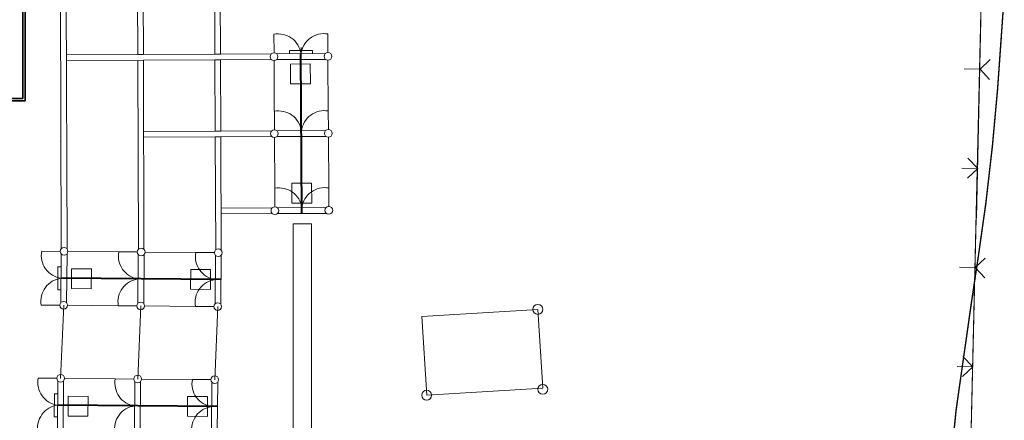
# Model space of a CAD drawing. Header units: millimetres. Extents: x 0 to 420, y 0 to 297.
# Tile 4 of 12: x 102 to 230, y 146 to 198. Entities that reach past the tile are written whole.
import ezdxf

# ---------------------------------------------------------------- set-up
doc = ezdxf.new("R2010")
doc.units = ezdxf.units.MM
for name, pattern in [('K5LT32769', [0]), ('K5LT32770', [0]), ('K5LT32771', [0]), ('K5LT32772', [0]), ('K5LT32774', [0]), ('K5LT_AXLED', [11.52625, 7.02625, -1.5, 1.5, -1.5]), ('K5LT_BASIC', [0]), ('K5LT_THIN', [0])]:
    doc.linetypes.add(name, pattern=pattern)
for name, color, linetype, true_color in [('лотки', 1, 'Continuous', 0xff0000), ('ошиновка', 2, 'Continuous', 0xffff00), ('Топосъемка', 7, 'Continuous', 0x7f7f7f)]:
    doc.layers.add(name, color=color, linetype=linetype, true_color=true_color)

# ---------------------------------------------------------------- blocks, each defined once
blk = doc.blocks.new('U27')
at = {"layer": 'Топосъемка', "color": 11, "linetype": 'K5LT_THIN', "lineweight": 9, "true_color": 0xff8080}
blk.add_line((0, 0), (0, 0), dxfattribs=at)
blk.add_line((0, 0), (0, 0), dxfattribs=at)
blk.add_line((0, 0), (0, 0), dxfattribs=at)
blk.add_line((0, 0), (0, 0), dxfattribs=at)
blk.add_line((0, 0), (0, 0), dxfattribs=at)
blk.add_line((0, 0), (0, 0), dxfattribs=at)
blk.add_line((0, 0), (0, 0), dxfattribs=at)
blk.add_line((0, 0), (0, 0), dxfattribs=at)
blk.add_line((0, 0), (0, 0), dxfattribs=at)
blk = doc.blocks.new('U28')
at = {"layer": 'Топосъемка', "color": 11, "linetype": 'K5LT_THIN', "lineweight": 9, "true_color": 0xff8080}
blk.add_line((0, 0), (0, 0), dxfattribs=at)
blk.add_line((0, 0), (0, 0), dxfattribs=at)
blk.add_line((0, 0), (0, 0), dxfattribs=at)
blk.add_line((0, 0), (0, 0), dxfattribs=at)
blk.add_line((0, 0), (0, 0), dxfattribs=at)
blk.add_line((0, 0), (0, 0), dxfattribs=at)
blk.add_line((0, 0), (0, 0), dxfattribs=at)
blk.add_line((0, 0), (0, 0), dxfattribs=at)
blk.add_line((0, 0), (0, 0), dxfattribs=at)
blk = doc.blocks.new('U30')
at = {"layer": 'Топосъемка', "color": 11, "linetype": 'K5LT_THIN', "lineweight": 9, "true_color": 0xff8080}
blk.add_line((0, 0), (0, 0), dxfattribs=at)
blk.add_line((0, 0), (0, 0), dxfattribs=at)
blk.add_line((0, 0), (0, 0), dxfattribs=at)
blk.add_line((0, 0), (0, 0), dxfattribs=at)
blk.add_line((0, 0), (0, 0), dxfattribs=at)
blk.add_line((0, 0), (0, 0), dxfattribs=at)
blk.add_line((0, 0), (0, 0), dxfattribs=at)
blk.add_line((0, 0), (0, 0), dxfattribs=at)
blk.add_line((0, 0), (0, 0), dxfattribs=at)
blk = doc.blocks.new('U41')
at = {"layer": 'Топосъемка', "color": 11, "linetype": 'K5LT_THIN', "lineweight": 9, "true_color": 0xff8080}
blk.add_line((0, 0), (0, 0), dxfattribs=at)
blk.add_line((0, 0), (0, 0), dxfattribs=at)
blk.add_line((0, 0), (0, 0), dxfattribs=at)
blk.add_line((0, 0), (0, 0), dxfattribs=at)
blk.add_line((0, 0), (0, 0), dxfattribs=at)
blk.add_line((0, 0), (0, 0), dxfattribs=at)
blk.add_line((0, 0), (0, 0), dxfattribs=at)
blk.add_line((0, 0), (0, 0), dxfattribs=at)
blk.add_line((0, 0), (0, 0), dxfattribs=at)
blk = doc.blocks.new('U65')
at = {"color": 4, "linetype": 'K5LT_THIN', "lineweight": 9, "true_color": 0x00ffff}
for p, q in [((135.04, 193.33), (135.02, 195.74)), ((142.04, 193.37), (142.02, 195.78)), ((141.7, 193.23), (135.38, 193.2)), ((137.04, 193.63), (140.04, 193.65)), ((137.04, 193.21), (137.04, 193.63)), ((140.04, 193.65), (140.04, 193.22)), ((135.36, 192.45), (141.72, 192.48))]:
    blk.add_line(p, q, dxfattribs=at)
for centre, radius, start, end in [((135.57, 192.79), 3, 8.1701, 100.4664), ((141.51, 192.82), 3, 80.1823, 172.4601), ((135.04, 192.83), 0.5, 0, 180), ((142.04, 192.87), 0.5, 0, 180), ((135.04, 192.83), 0.5, 180, 0), ((142.04, 192.87), 0.5, 180, 0)]:
    blk.add_arc(centre, radius, start, end, dxfattribs=at)
blk = doc.blocks.new('U66')
at = {"color": 4, "linetype": 'K5LT_THIN', "lineweight": 9, "true_color": 0x00ffff}
for p, q in [((135.09, 183.33), (135.08, 185.74)), ((142.09, 183.37), (142.08, 185.78)), ((141.75, 183.23), (135.43, 183.2)), ((135.42, 182.45), (141.77, 182.48))]:
    blk.add_line(p, q, dxfattribs=at)
for centre, radius, start, end in [((135.62, 182.79), 3, 8.1701, 100.4664), ((141.57, 182.82), 3, 80.1823, 172.4601), ((135.09, 182.83), 0.5, 0, 180), ((135.09, 182.83), 0.5, 180, 0), ((142.09, 182.87), 0.5, 0, 180), ((142.09, 182.87), 0.5, 180, 0)]:
    blk.add_arc(centre, radius, start, end, dxfattribs=at)
blk = doc.blocks.new('U67')
at = {"color": 4, "linetype": 'K5LT_THIN', "lineweight": 9, "true_color": 0x00ffff}
for p, q in [((135.15, 173.33), (135.13, 175.74)), ((142.15, 173.37), (142.13, 175.78)), ((135.47, 172.45), (141.83, 172.48)), ((141.81, 173.23), (135.49, 173.2))]:
    blk.add_line(p, q, dxfattribs=at)
for centre, radius, start, end in [((135.68, 172.79), 3, 8.1701, 100.4664), ((141.62, 172.82), 3, 80.1823, 172.4601), ((135.15, 172.83), 0.5, 0, 180), ((135.15, 172.83), 0.5, 180, 0), ((142.15, 172.87), 0.5, 0, 180), ((142.15, 172.87), 0.5, 180, 0)]:
    blk.add_arc(centre, radius, start, end, dxfattribs=at)
blk = doc.blocks.new('U68')
at = {"color": 4, "linetype": 'K5LT_THIN', "lineweight": 9, "true_color": 0x00ffff}
for p, q in [((107.3, 167.54), (104.89, 167.56)), ((107.43, 167.2), (107.38, 160.88)), ((108.13, 160.86), (108.18, 167.21)), ((106.97, 162.54), (106.99, 165.54)), ((106.99, 165.54), (107.42, 165.54)), ((107.39, 162.54), (106.97, 162.54)), ((107.24, 160.54), (104.83, 160.56))]:
    blk.add_line(p, q, dxfattribs=at)
for centre, radius, start, end in [((107.84, 167.01), 3, 169.3975, 261.6754), ((107.8, 167.54), 0.5, 0, 180), ((107.8, 167.54), 0.5, 180, 0), ((107.79, 161.07), 3, 97.3854, 189.6816), ((107.74, 160.54), 0.5, 0, 180), ((107.74, 160.54), 0.5, 180, 0)]:
    blk.add_arc(centre, radius, start, end, dxfattribs=at)
blk = doc.blocks.new('U69')
at = {"color": 4, "linetype": 'K5LT_THIN', "lineweight": 9, "true_color": 0x00ffff}
for p, q in [((117.3, 167.46), (114.89, 167.48)), ((117.43, 167.12), (117.38, 160.8)), ((118.13, 160.77), (118.18, 167.13)), ((117.24, 160.46), (114.83, 160.48))]:
    blk.add_line(p, q, dxfattribs=at)
for centre, radius, start, end in [((117.84, 166.93), 3, 169.3975, 261.6754), ((117.8, 167.46), 0.5, 0, 180), ((117.8, 167.46), 0.5, 180, 0), ((117.79, 160.98), 3, 97.3854, 189.6816), ((117.74, 160.46), 0.5, 0, 180), ((117.74, 160.46), 0.5, 180, 0)]:
    blk.add_arc(centre, radius, start, end, dxfattribs=at)
blk = doc.blocks.new('U70')
at = {"color": 4, "linetype": 'K5LT_THIN', "lineweight": 9, "true_color": 0x00ffff}
for p, q in [((127.3, 167.38), (124.89, 167.4)), ((127.43, 167.04), (127.38, 160.72)), ((128.13, 160.69), (128.18, 167.05)), ((127.24, 160.38), (124.83, 160.4))]:
    blk.add_line(p, q, dxfattribs=at)
for centre, radius, start, end in [((127.84, 166.85), 3, 169.3975, 261.6754), ((127.8, 167.37), 0.5, 0, 180), ((127.8, 167.37), 0.5, 180, 0), ((127.79, 160.9), 3, 97.3854, 189.6816), ((127.74, 160.37), 0.5, 0, 180), ((127.74, 160.37), 0.5, 180, 0)]:
    blk.add_arc(centre, radius, start, end, dxfattribs=at)
blk = doc.blocks.new('U72')
at = {"color": 4, "linetype": 'K5LT_THIN', "lineweight": 9, "true_color": 0x00ffff}
for p, q in [((106.85, 151.05), (104.44, 151.07)), ((106.98, 150.71), (106.93, 144.39)), ((107.68, 144.37), (107.73, 150.72)), ((106.52, 146.05), (106.54, 149.05)), ((106.54, 149.05), (106.97, 149.05)), ((106.94, 146.05), (106.52, 146.05)), ((106.79, 144.05), (104.38, 144.07))]:
    blk.add_line(p, q, dxfattribs=at)
for centre, radius, start, end in [((107.39, 150.52), 3, 169.3628, 261.6406), ((107.35, 151.05), 0.5, 0, 180), ((107.35, 151.05), 0.5, 180, 0), ((107.34, 144.58), 3, 97.3506, 189.6469), ((107.29, 144.05), 0.5, 0, 180), ((107.29, 144.05), 0.5, 180, 0)]:
    blk.add_arc(centre, radius, start, end, dxfattribs=at)
blk = doc.blocks.new('U73')
at = {"color": 4, "linetype": 'K5LT_THIN', "lineweight": 9, "true_color": 0x00ffff}
for p, q in [((116.85, 150.96), (114.44, 150.98)), ((116.98, 150.62), (116.93, 144.3)), ((117.68, 144.28), (117.73, 150.63)), ((116.79, 143.96), (114.38, 143.98))]:
    blk.add_line(p, q, dxfattribs=at)
for centre, radius, start, end in [((117.39, 150.43), 3, 169.3628, 261.6406), ((117.35, 150.96), 0.5, 0, 180), ((117.35, 150.96), 0.5, 180, 0), ((117.34, 144.49), 3, 97.3506, 189.6469), ((117.29, 143.96), 0.5, 0, 180), ((117.29, 143.96), 0.5, 180, 0)]:
    blk.add_arc(centre, radius, start, end, dxfattribs=at)
blk = doc.blocks.new('U74')
at = {"color": 4, "linetype": 'K5LT_THIN', "lineweight": 9, "true_color": 0x00ffff}
for p, q in [((126.85, 150.88), (124.44, 150.9)), ((126.98, 150.54), (126.93, 144.21)), ((127.68, 144.19), (127.73, 150.55)), ((126.79, 143.88), (124.38, 143.9))]:
    blk.add_line(p, q, dxfattribs=at)
for centre, radius, start, end in [((127.39, 150.34), 3, 169.3628, 261.6406), ((127.35, 150.87), 0.5, 0, 180), ((127.35, 150.87), 0.5, 180, 0), ((127.34, 144.4), 3, 97.3506, 189.6469), ((127.29, 143.87), 0.5, 0, 180), ((127.29, 143.87), 0.5, 180, 0)]:
    blk.add_arc(centre, radius, start, end, dxfattribs=at)
blk = doc.blocks.new('U75')
at = {"color": 2, "linetype": 'K5LT_AXLED', "lineweight": 9, "true_color": 0xffff00}
blk.add_line((96.5, 187.4), (96.5, 229), dxfattribs=at)
at = {"color": 3, "linetype": 'K5LT_BASIC', "lineweight": 35, "true_color": 0x00ff00}
for p, q in [((96.58, 225.23), (91.37, 225.24)), ((91.37, 225.24), (91.37, 224.51)), ((96.41, 225.23), (96.41, 225.23)), ((96.41, 225.23), (101.62, 225.23)), ((96.58, 225.23), (96.58, 225.23)), ((101.62, 225.23), (101.62, 224.5)), ((91.37, 224.51), (96.58, 224.51)), ((91.48, 223.93), (96.5, 223.92)), ((92.15, 223.94), (92.15, 224.55)), ((92.15, 224.55), (92.58, 224.55)), ((92.58, 223.94), (92.15, 223.94)), ((92.58, 224.55), (92.58, 223.94)), ((101.62, 224.5), (96.41, 224.51)), ((101.51, 223.92), (96.5, 223.92)), ((100.67, 223.93), (100.67, 224.54)), ((100.67, 224.54), (101, 224.54)), ((101, 223.93), (100.67, 223.93)), ((101, 224.54), (101, 223.93)), ((90.58, 221.65), (90.99, 223.54)), ((91.73, 221.95), (91.9, 222.83)), ((92.19, 223.07), (96.5, 223.07)), ((100.8, 223.06), (96.5, 223.07)), ((96.5, 223.07), (96.5, 221.6)), ((101.26, 221.94), (101.09, 222.82)), ((102.41, 221.64), (102, 223.52)), ((90.2, 221.7), (88.94, 221.7)), ((88.94, 221.7), (88.94, 221.44)), ((88.94, 221.44), (90.2, 221.44)), ((90.2, 221.44), (90.2, 221.7)), ((90.57, 221.54), (90.2, 221.54)), ((90.57, 216.93), (90.57, 221.55)), ((91.95, 221.27), (101.6, 221.26)), ((92.03, 221.59), (96.5, 221.6)), ((100.96, 221.58), (96.5, 221.6)), ((102.42, 216.92), (102.42, 221.54)), ((102.42, 221.54), (102.79, 221.54)), ((102.79, 221.44), (102.79, 221.7)), ((102.79, 221.7), (104.05, 221.7)), ((104.05, 221.44), (102.79, 221.44)), ((104.05, 221.7), (104.05, 221.44)), ((91.65, 217.02), (91.65, 220.97)), ((101.9, 220.96), (101.9, 217.01)), ((91.06, 216.43), (94.66, 216.43)), ((94.66, 216.71), (91.95, 216.72)), ((92.32, 212), (92.31, 216.54)), ((94.66, 215.34), (94.66, 216.87)), ((94.66, 216.87), (96.77, 216.87)), ((96.77, 216.87), (96.77, 215.34)), ((101.6, 216.71), (96.77, 216.71)), ((101.93, 216.42), (96.77, 216.43)), ((100.68, 215.33), (100.69, 216.5)), ((94.66, 213.37), (94.66, 215.34)), ((94.66, 215.34), (101.48, 215.33)), ((96.77, 215.34), (94.66, 215.34)), ((101.48, 215.33), (101.48, 213.37)), ((86.6, 213.59), (86.6, 211.99)), ((92.31, 213.59), (86.6, 213.59)), ((92.31, 211.99), (92.31, 213.59)), ((92.31, 212.87), (92.31, 213.45)), ((101.48, 213.37), (94.66, 213.37)), ((100.68, 211.99), (100.68, 213.44)), ((101.48, 211.99), (101.48, 213.59)), ((101.48, 213.59), (106.39, 213.59)), ((106.39, 213.59), (106.39, 211.99)), ((86.6, 211.99), (92.31, 211.99)), ((90.25, 212), (90.25, 187.1)), ((102.75, 211.99), (90.25, 212)), ((90.55, 211.7), (90.55, 187.4)), ((102.45, 211.69), (90.55, 211.7)), ((106.39, 211.99), (101.48, 211.99)), ((102.45, 187.39), (102.45, 211.69)), ((102.75, 187.09), (102.75, 211.99)), ((90.25, 187.1), (102.75, 187.09)), ((90.55, 187.4), (102.45, 187.39))]:
    blk.add_line(p, q, dxfattribs=at)
for centre, radius, start, end in [((91.48, 223.43), 0.5, 89.965, 167.6609), ((101.51, 223.42), 0.5, 12.3391, 90.035), ((92.19, 222.77), 0.3, 89.9804, 169.3397), ((100.8, 222.76), 0.3, 10.6603, 90.0196), ((91.07, 221.55), 0.5, 167.6609, 180), ((91.07, 221.54), 0.5, 167.6609, 180), ((91.95, 220.97), 0.3, 90, 180), ((92.03, 221.89), 0.3, 169.3397, 270.0997), ((100.96, 221.88), 0.3, 269.9003, 10.6603), ((101.6, 220.96), 0.3, 0, 90), ((101.92, 221.54), 0.5, 0, 12.3391), ((91.07, 216.93), 0.5, 180, 270), ((91.95, 217.02), 0.3, 180, 270), ((101.6, 217.01), 0.3, 270, 0), ((101.92, 216.92), 0.5, 270, 0), ((87.25, 212.8), 1.11, 44.7748, 313.2489), ((105.75, 212.8), 1.11, 226.7511, 135.2252)]:
    blk.add_arc(centre, radius, start, end, dxfattribs=at)
blk = doc.blocks.new('U162')
at = {"layer": 'Топосъемка', "color": 7, "linetype": 'K5LT32772', "lineweight": 18}
for p, q in [((108.76, 165.29), (108.74, 162.71)), ((111.34, 165.27), (108.76, 165.29)), ((111.32, 162.69), (111.34, 165.27)), ((108.74, 162.71), (111.32, 162.69))]:
    blk.add_line(p, q, dxfattribs=at)
blk = doc.blocks.new('U165')
at = {"layer": 'Топосъемка', "color": 7, "linetype": 'K5LT32772', "lineweight": 18}
for p, q in [((124.24, 165.19), (124.22, 162.62)), ((126.81, 165.17), (124.24, 165.19)), ((126.8, 162.6), (126.81, 165.17)), ((124.22, 162.62), (126.8, 162.6))]:
    blk.add_line(p, q, dxfattribs=at)
blk = doc.blocks.new('U166')
at = {"layer": 'Топосъемка', "color": 7, "linetype": 'K5LT32772', "lineweight": 18}
for p, q in [((123.83, 148.7), (123.81, 146.12)), ((126.41, 148.68), (123.83, 148.7)), ((126.39, 146.1), (126.41, 148.68)), ((123.81, 146.12), (126.39, 146.1))]:
    blk.add_line(p, q, dxfattribs=at)
blk = doc.blocks.new('U167')
at = {"layer": 'Топосъемка', "color": 7, "linetype": 'K5LT32772', "lineweight": 18}
for p, q in [((108.34, 148.73), (108.32, 146.15)), ((110.92, 148.71), (108.34, 148.73)), ((110.9, 146.13), (110.92, 148.71)), ((108.32, 146.15), (110.9, 146.13))]:
    blk.add_line(p, q, dxfattribs=at)
blk = doc.blocks.new('U170')
at = {"layer": 'Топосъемка', "color": 7, "linetype": 'K5LT32772', "lineweight": 18}
for p, q in [((139.92, 176.4), (137.34, 176.38)), ((137.34, 176.38), (137.36, 173.81)), ((139.94, 173.82), (139.92, 176.4)), ((137.36, 173.81), (139.94, 173.82))]:
    blk.add_line(p, q, dxfattribs=at)
blk = doc.blocks.new('U171')
at = {"layer": 'Топосъемка', "color": 7, "linetype": 'K5LT32772', "lineweight": 18}
for p, q in [((139.74, 191.89), (137.16, 191.87)), ((137.16, 191.87), (137.18, 189.29)), ((139.76, 189.31), (139.74, 191.89)), ((137.18, 189.29), (139.76, 189.31))]:
    blk.add_line(p, q, dxfattribs=at)

msp = doc.modelspace()

# ---------------------------------------------------------------- linework, layer by layer
at = {"color": 4, "linetype": 'K5LT_THIN', "lineweight": 9, "true_color": 0x00ffff}
for p, q in [((227.811055, 243.854735), (224.197418, 87.665135)), ((135.078217, 185.738788), (135.041978, 192.328077)), ((142.07811, 185.777455), (142.041873, 192.366573)), ((226.593125, 191.213034), (224.59366, 191.259294)), ((135.133212, 175.73894), (135.096974, 182.328228)), ((142.133106, 175.777606), (142.096864, 182.367506)), ((226.294579, 178.3092), (224.295114, 178.35546)), ((114.890522, 167.479321), (108.301525, 167.53333)), ((124.890186, 167.397356), (118.300407, 167.451371)), ((225.996846, 165.440526), (223.997381, 165.486786)), ((114.833316, 160.479555), (108.24415, 160.533565)), ((124.83298, 160.39759), (118.243814, 160.4516)), ((169.268619, 160.00551), (154.196297, 159.073531)), ((169.921221, 149.787542), (169.268619, 160.00551)), ((154.196297, 159.073531), (154.848899, 148.855562)), ((225.6983, 152.536692), (223.698836, 152.582952)), ((114.442552, 150.98454), (107.853589, 151.042547)), ((124.442165, 150.896507), (117.85242, 150.954521)), ((154.848899, 148.855562), (169.921221, 149.787542))]:
    msp.add_line(p, q, dxfattribs=at)
at = {"color": 2, "linetype": 'K5LT_AXLED', "lineweight": 9, "true_color": 0xffff00}
msp.add_line((138.65127, 172.4652), (138.53751, 194.250002), dxfattribs=at)
at = {"layer": 'лотки', "color": 4, "linetype": 'K5LT_THIN', "lineweight": 9, "true_color": 0x00ffff}
for p, q in [((137.508984, 90.004091), (137.52434, 171.12332)), ((137.52434, 171.12332), (139.893254, 171.103869)), ((139.893254, 171.103869), (139.877892, 89.940175))]:
    msp.add_line(p, q, dxfattribs=at)
at = {"layer": 'ошиновка', "color": 4, "linetype": 'K5LT_THIN', "lineweight": 9, "true_color": 0x00ffff}
for p, q in [((107.314377, 201.576712), (107.414618, 167.854113)), ((108.186577, 167.856408), (108.086336, 201.579007)), ((117.336363, 201.470144), (117.361204, 193.112548)), ((118.088674, 193.116491), (118.063838, 201.472306)), ((127.336805, 201.387927), (127.370355, 193.166804)), ((128.097043, 193.170743), (128.063497, 201.390893)), ((108.111652, 193.062409), (117.361204, 193.112548)), ((117.361204, 193.112548), (118.088674, 193.116491)), ((118.088674, 193.116491), (127.370355, 193.166804)), ((127.370355, 193.166804), (128.097043, 193.170743)), ((128.097043, 193.170743), (134.719233, 193.20664)), ((117.363475, 192.348428), (108.113925, 192.297559)), ((118.090945, 192.352429), (117.363475, 192.348428)), ((117.363475, 192.348428), (117.436449, 167.797446)), ((127.37347, 192.403479), (118.090945, 192.352429)), ((118.163924, 167.799608), (118.090945, 192.352429)), ((128.100158, 192.407475), (127.37347, 192.403479)), ((127.37347, 192.403479), (127.411218, 183.153547)), ((134.719233, 192.443878), (128.100158, 192.407475)), ((128.137906, 183.157543), (128.100158, 192.407475)), ((127.411218, 183.153547), (118.118439, 183.10244)), ((128.137906, 183.157543), (127.411218, 183.153547)), ((134.753255, 183.193925), (128.137906, 183.157543)), ((118.120624, 182.367292), (127.414219, 182.418403)), ((127.414219, 182.418403), (128.140906, 182.4224)), ((127.414219, 182.418403), (127.474072, 167.751919)), ((128.140906, 182.4224), (134.757298, 182.458787)), ((128.201097, 167.673195), (128.140906, 182.4224)), ((134.808176, 173.194007), (128.178716, 173.157548)), ((134.812218, 172.459007), (128.181715, 172.422542)), ((107.744166, 160.537663), (107.353609, 151.046949)), ((117.74383, 160.455698), (117.353221, 150.958915)), ((127.743495, 160.373733), (127.352834, 150.870882))]:
    msp.add_line(p, q, dxfattribs=at)
at = {"layer": 'Топосъемка', "color": 250, "linetype": 'K5LT32771', "lineweight": 18, "true_color": 0x333333}
for p, q in [((226.180767, 171.874863), (226.767378, 197.633037)), ((227.946822, 192.449272), (226.641888, 191.213034)), ((226.641888, 191.213034), (227.892461, 189.858607)), ((226.35575, 178.3092), (225.055684, 179.649293)), ((225.001323, 177.058627), (226.35575, 178.3092)), ((225.544662, 146.102355), (226.131274, 171.860529)), ((227.310718, 166.676764), (226.005784, 165.440526)), ((226.005784, 165.440526), (227.256357, 164.086099)), ((225.719645, 152.536692), (224.41958, 153.876785)), ((224.365219, 151.286119), (225.719645, 152.536692)), ((224.958051, 120.34418), (225.544662, 146.102355))]:
    msp.add_line(p, q, dxfattribs=at)
at = {"layer": 'Топосъемка', "color": 7, "linetype": 'K5LT32774', "lineweight": 40}
for p, q in [((138.651307, 172.526785), (138.537747, 193.168156)), ((128.093017, 163.87143), (107.452029, 164.040917)), ((127.685331, 147.37429), (107.044343, 147.543777))]:
    msp.add_line(p, q, dxfattribs=at)
at = {"layer": 'Топосъемка', "color": 7, "linetype": 'K5LT32770', "lineweight": 18}
for p, q in [((137.52434, 171.12332), (137.520667, 151.74939)), ((139.893254, 171.103869), (137.52434, 171.12332)), ((139.893254, 171.103869), (139.889574, 151.698949)), ((154.196297, 159.073531), (169.268619, 160.00551)), ((169.268619, 160.00551), (169.921221, 149.787542)), ((154.848899, 148.855562), (154.196297, 159.073531)), ((137.520667, 151.74939), (137.517509, 135.093789)), ((139.889574, 151.698949), (139.886416, 135.043348)), ((169.921221, 149.787542), (154.848899, 148.855562))]:
    msp.add_line(p, q, dxfattribs=at)
at = {"layer": 'Топосъемка', "color": 34, "linetype": 'K5LT32769', "true_color": 0xa85000, "const_width": 0.18}
for points in [[(225.554399, 161.071905), (226.466635, 167.183322), (227.398344, 173.783176), (228.249188, 181.217918), (228.916395, 188.54583), (229.47542, 196.432498), (230.047427, 204.644791), (230.590766, 212.956069), (231.156283, 221.005549), (231.751819, 228.580926), (232.449046, 235.434735), (233.156821, 241.326004), (233.860809, 246.304224), (234.270544, 250.446206), (234.272708, 253.772772)], [(225.554399, 161.071905), (226.466635, 167.183322), (227.398344, 173.783176), (228.249188, 181.217918), (228.916395, 188.54583), (229.47542, 196.432498), (230.047427, 204.644791), (230.590766, 212.956069), (231.156283, 221.005549), (231.751819, 228.580926), (232.449046, 235.434735), (233.156821, 241.326004), (233.860809, 246.304224), (234.270544, 250.446206), (234.272708, 253.772772)], [(222.70491, 138.681677), (223.538715, 146.916146), (225.554399, 161.071905)]]:
    msp.add_lwpolyline(points, dxfattribs=at)
at = {"layer": 'Топосъемка', "color": 7, "linetype": 'K5LT32770', "lineweight": 18}
for centre in [(169.268619, 160.00551), (154.848899, 148.855562), (169.91473, 149.624729)]:
    msp.add_circle(centre, 0.644084, dxfattribs=at)

# ---------------------------------------------------------------- block references
for name in ['U75', 'U65', 'U66', 'U67', 'U68', 'U69', 'U70', 'U72', 'U73', 'U74']:
    msp.add_blockref(name, (0, 0))
at = {"layer": 'Топосъемка'}
for name, p in [('U171', (0, 0)), ('U41', (107.287919, 181.751521)), ('U170', (0, 0)), ('U162', (0, 0)), ('U165', (0, 0)), ('U27', (169.268619, 160.00551)), ('U28', (169.91473, 149.624729)), ('U167', (0, 0)), ('U166', (0, 0)), ('U30', (154.848899, 148.855562))]:
    msp.add_blockref(name, p, dxfattribs=at)

doc.saveas('drawing.dxf')
